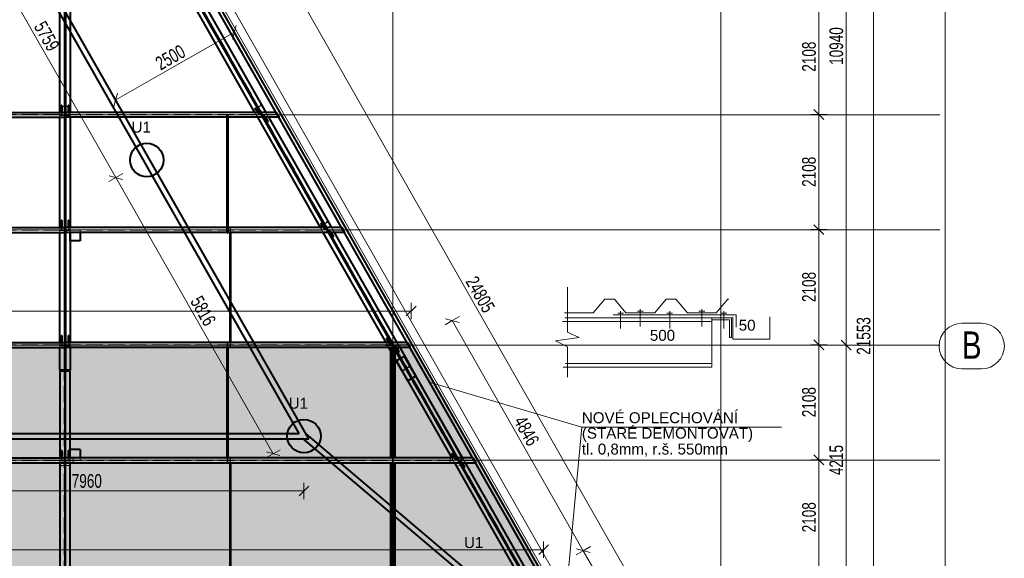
# Model space of a CAD drawing. Header units: metres. Extents: x 212 to 317, y 37 to 97.
# Tile 50 of 52: x 282 to 300, y 77 to 87. Entities that reach past the tile are written whole.
import ezdxf

# ---------------------------------------------------------------- set-up
doc = ezdxf.new("R2010")
doc.units = ezdxf.units.M
doc.linetypes.add('__RA_15', pattern=[1.7, 1, -0.3, 0.1, -0.3])
doc.linetypes.add('__RA_2', pattern=[0.4, 0.3, -0.1])
for name, color, linetype, lineweight in [('OSY', 204, '__RA_15', 13), ('POPIS', 7, 'Continuous', 13), ('Standard', 7, 'Continuous', 40), ('VYZTUZ', 11, 'Continuous', 50)]:
    doc.layers.add(name, color=color, linetype=linetype, lineweight=lineweight)
doc.styles.add('ARIAL', font='ARIAL.TTF')

msp = doc.modelspace()

# ---------------------------------------------------------------- hatches: boundary and pattern name
at = {"layer": 'Standard', "linetype": 'Continuous', "lineweight": 13}
msp.add_hatch(color=7, dxfattribs=at).paths.add_polyline_path([(225.682, 76.634), (291.2, 76.634), (288.775, 80.895), (228.108, 80.895)])

# ---------------------------------------------------------------- linework, layer by layer
at = {"layer": 'OSY', "color": 204, "linetype": 'Continuous', "lineweight": 13}
for p, q in [((282.441, 68.407), (282.441, 93.935)), ((288.441, 68.407), (288.441, 93.935)), ((294.441, 68.407), (294.441, 93.935)), ((217.354, 85.065), (298.452, 85.065)), ((217.354, 82.958), (298.452, 82.958)), ((299.216, 81.25), (298.857, 81.25)), ((217.354, 80.85), (298.452, 80.85)), ((299.216, 80.416), (298.857, 80.416)), ((217.354, 78.742), (298.452, 78.742))]:
    msp.add_line(p, q, dxfattribs=at)
for centre, start, end in [((298.857, 80.833), 90, 270), ((299.216, 80.833), 270, 90)]:
    msp.add_arc(centre, 0.417, start, end, dxfattribs=at)
at = {"layer": 'Standard', "color": 136, "linetype": '__RA_2', "lineweight": 18}
for p, q in [((282.425, 91.79), (282.425, 80.39)), ((282.457, 80.39), (282.457, 91.79)), ((294.836, 70.236), (282.575, 91.772)), ((282.537, 91.259), (288.7, 80.435)), ((288.697, 80.434), (282.537, 91.253)), ((288.691, 80.43), (282.537, 91.239)), ((288.608, 80.383), (282.537, 91.047)), ((288.672, 80.419), (282.566, 91.144)), ((282.566, 91.138), (288.669, 80.418)), ((285.899, 85.309), (286.087, 84.979)), ((285.907, 85.313), (285.911, 85.315)), ((286.095, 84.983), (285.907, 85.313)), ((285.907, 85.313), (285.907, 85.313)), ((286.026, 85.234), (286.013, 85.257)), ((286.019, 85.246), (286.027, 85.231)), ((276.447, 85.068), (282.435, 85.068)), ((282.345, 85.02), (282.345, 85.11)), ((282.373, 85.128), (282.381, 85.128)), ((282.373, 85.068), (282.373, 85.11)), ((282.375, 85.221), (282.375, 85.22)), ((282.435, 85.22), (282.375, 85.22)), ((282.375, 85.22), (282.375, 85.219)), ((282.381, 85.11), (282.381, 85.068)), ((282.507, 85.22), (282.447, 85.22)), ((286.33, 85.068), (282.447, 85.068)), ((282.501, 85.128), (282.509, 85.128)), ((282.501, 85.068), (282.501, 85.11)), ((282.507, 85.22), (282.507, 85.221)), ((282.507, 85.219), (282.507, 85.22)), ((282.509, 85.11), (282.509, 85.068)), ((282.537, 85.11), (282.537, 85.02)), ((285.903, 85.183), (285.911, 85.168)), ((285.913, 85.166), (285.909, 85.172)), ((285.963, 85.198), (285.911, 85.168)), ((285.911, 85.168), (285.913, 85.166)), ((285.913, 85.166), (285.959, 85.193)), ((285.968, 85.02), (285.917, 85.11)), ((285.926, 85.188), (285.965, 85.119)), ((285.963, 85.198), (285.953, 85.216)), ((285.959, 85.193), (285.954, 85.202)), ((285.959, 85.193), (285.961, 85.19)), ((285.964, 85.105), (285.962, 85.11)), ((285.963, 85.223), (285.973, 85.204)), ((285.967, 85.193), (285.963, 85.198)), ((285.971, 85.109), (285.964, 85.105)), ((285.964, 85.105), (285.98, 85.077)), ((285.972, 85.123), (285.965, 85.119)), ((285.965, 85.119), (285.972, 85.123)), ((285.965, 85.119), (285.965, 85.119)), ((285.989, 85.077), (285.965, 85.119)), ((285.97, 85.11), (285.971, 85.109)), ((285.97, 85.11), (285.989, 85.075)), ((285.987, 85.081), (285.971, 85.109)), ((286.026, 85.234), (285.973, 85.204)), ((285.973, 85.204), (285.977, 85.198)), ((285.974, 85.216), (285.98, 85.205)), ((285.979, 85.11), (285.996, 85.081)), ((285.996, 85.08), (285.979, 85.11)), ((285.98, 85.205), (286.027, 85.231)), ((285.983, 85.201), (285.98, 85.205)), ((285.98, 85.077), (285.987, 85.081)), ((285.986, 85.068), (285.98, 85.077)), ((285.992, 85.072), (285.986, 85.068)), ((285.986, 85.068), (285.993, 85.068)), ((285.987, 85.081), (285.992, 85.072)), ((285.996, 85.081), (285.989, 85.077)), ((285.989, 85.075), (285.996, 85.08)), ((285.989, 85.077), (285.993, 85.068)), ((286, 85.072), (285.992, 85.072)), ((285.993, 85.068), (286, 85.072)), ((286, 85.072), (285.996, 85.081)), ((286.009, 85.11), (286.06, 85.02)), ((286.06, 85.02), (286.009, 85.11)), ((286.019, 85.142), (286.012, 85.138)), ((286.012, 85.138), (286.012, 85.138)), ((286.012, 85.138), (286.025, 85.115)), ((286.019, 85.142), (286.019, 85.142)), ((286.034, 85.115), (286.019, 85.142)), ((286.023, 85.11), (286.074, 85.02)), ((286.027, 85.231), (286.026, 85.234)), ((286.09, 85.122), (286.076, 85.115)), ((286.09, 85.122), (286.09, 85.122)), ((286.094, 85.115), (286.09, 85.122)), ((286.092, 85.115), (286.094, 85.115)), ((286.094, 85.115), (286.094, 85.115)), ((286.115, 85.11), (286.166, 85.02)), ((286.115, 85.11), (286.166, 85.02)), ((286.115, 85.11), (286.166, 85.02)), ((286.33, 85.068), (286.306, 85.11)), ((286.357, 85.02), (286.306, 85.11)), ((286.306, 85.11), (286.306, 85.11)), ((286.315, 85.11), (286.306, 85.11)), ((286.315, 85.11), (286.339, 85.068)), ((286.316, 85.11), (286.315, 85.11)), ((286.367, 85.02), (286.316, 85.11)), ((286.339, 85.068), (286.33, 85.068)), ((276.447, 85.062), (282.435, 85.062)), ((282.355, 85.052), (282.355, 85.062)), ((282.355, 85.052), (282.435, 85.052)), ((286.334, 85.062), (282.447, 85.062)), ((282.447, 85.052), (282.525, 85.052)), ((282.525, 85.062), (282.525, 85.052)), ((285.422, 85.02), (285.41, 85.02)), ((286.073, 85.057), (286.08, 85.061)), ((286.08, 85.058), (286.073, 85.057)), ((286.078, 85.048), (286.073, 85.057)), ((286.085, 85.052), (286.078, 85.048)), ((286.078, 85.048), (286.094, 85.02)), ((286.08, 85.061), (286.087, 85.062)), ((286.087, 85.062), (286.08, 85.058)), ((286.08, 85.061), (286.085, 85.052)), ((286.08, 85.058), (286.085, 85.05)), ((286.092, 85.055), (286.085, 85.051)), ((286.085, 85.05), (286.092, 85.054)), ((286.101, 85.023), (286.085, 85.052)), ((286.085, 85.051), (286.102, 85.02)), ((286.11, 85.008), (286.085, 85.05)), ((286.092, 85.054), (286.087, 85.062)), ((286.092, 85.054), (286.112, 85.02)), ((286.112, 85.02), (286.092, 85.054)), ((286.097, 85.021), (286.093, 85.037)), ((286.095, 85.02), (286.101, 85.023)), ((286.099, 84.985), (286.095, 84.983)), ((286.095, 84.983), (286.095, 84.983)), ((286.101, 85.023), (286.097, 85.021)), ((286.101, 85.023), (286.103, 85.02)), ((286.101, 85.023), (286.101, 85.023)), ((286.117, 85.012), (286.11, 85.008)), ((286.11, 85.008), (286.11, 85.008)), ((286.11, 85.008), (286.111, 85.008)), ((286.13, 84.973), (286.11, 85.008)), ((286.11, 85.008), (286.11, 85.008)), ((286.111, 85.008), (286.117, 85.012)), ((286.136, 84.977), (286.117, 85.012)), ((286.117, 85.012), (286.117, 85.012)), ((286.117, 85.012), (286.117, 85.012)), ((286.134, 84.976), (286.13, 84.973)), ((286.13, 84.973), (286.149, 84.939)), ((286.136, 84.977), (286.134, 84.976)), ((286.334, 85.062), (286.342, 85.062)), ((286.358, 85.02), (286.334, 85.062)), ((286.342, 85.062), (286.366, 85.02)), ((286.357, 85.02), (286.358, 85.02)), ((286.366, 85.02), (286.358, 85.02)), ((286.366, 85.02), (286.367, 85.02)), ((287.124, 83.158), (287.264, 82.912)), ((287.132, 83.162), (287.135, 83.164)), ((287.271, 82.919), (287.132, 83.162)), ((287.132, 83.162), (287.132, 83.162)), ((287.181, 83.085), (287.189, 83.069)), ((287.241, 83.099), (287.189, 83.069)), ((287.196, 83.069), (287.243, 83.096)), ((287.241, 83.099), (287.231, 83.117)), ((287.236, 83.109), (287.243, 83.096)), ((287.243, 83.096), (287.241, 83.099)), ((276.447, 82.96), (282.435, 82.96)), ((276.447, 82.955), (282.435, 82.955)), ((282.345, 82.912), (282.345, 83.002)), ((282.355, 82.945), (282.355, 82.955)), ((282.355, 82.945), (282.435, 82.945)), ((282.373, 83.021), (282.381, 83.021)), ((282.373, 82.96), (282.373, 83.002)), ((282.381, 83.002), (282.381, 82.96)), ((282.427, 83.016), (282.427, 83.016)), ((282.435, 83.016), (282.427, 83.016)), ((282.427, 83.016), (282.427, 82.985)), ((282.455, 83.016), (282.447, 83.016)), ((287.53, 82.96), (282.447, 82.96)), ((287.534, 82.955), (282.447, 82.955)), ((282.447, 82.945), (282.525, 82.945)), ((282.455, 82.985), (282.455, 83.016)), ((282.455, 83.016), (282.455, 83.016)), ((282.501, 83.021), (282.509, 83.021)), ((282.501, 82.96), (282.501, 83.002)), ((282.509, 83.002), (282.509, 82.96)), ((282.525, 82.955), (282.525, 82.945)), ((282.537, 83.002), (282.537, 82.959)), ((282.537, 82.959), (282.537, 82.912)), ((282.717, 82.959), (282.537, 82.959)), ((282.537, 82.912), (282.537, 82.959)), ((282.717, 82.959), (282.717, 82.912)), ((285.422, 83.002), (285.41, 83.002)), ((285.422, 82.912), (285.41, 82.912)), ((285.46, 82.99), (285.462, 82.99)), ((285.46, 82.912), (285.46, 82.99)), ((285.462, 82.99), (285.466, 82.99)), ((285.462, 82.99), (285.462, 82.912)), ((285.466, 82.99), (285.47, 82.99)), ((285.466, 82.99), (285.466, 82.912)), ((285.47, 82.99), (285.472, 82.99)), ((285.47, 82.99), (285.47, 82.912)), ((285.472, 82.99), (285.472, 82.912)), ((287.168, 82.912), (287.117, 83.002)), ((287.12, 83.045), (287.126, 83.033)), ((287.128, 83.03), (287.125, 83.036)), ((287.126, 83.08), (287.165, 83.011)), ((287.178, 83.063), (287.126, 83.033)), ((287.126, 83.033), (287.128, 83.03)), ((287.128, 83.03), (287.175, 83.057)), ((287.164, 82.997), (287.162, 83.002)), ((287.171, 83.001), (287.164, 82.997)), ((287.164, 82.997), (287.18, 82.969)), ((287.172, 83.015), (287.165, 83.011)), ((287.165, 83.011), (287.166, 83.012)), ((287.165, 83.011), (287.165, 83.011)), ((287.189, 82.969), (287.165, 83.011)), ((287.166, 83.012), (287.172, 83.015)), ((287.17, 83.002), (287.171, 83.001)), ((287.17, 83.002), (287.189, 82.968)), ((287.178, 83.063), (287.171, 83.078)), ((287.175, 83.057), (287.171, 83.066)), ((287.187, 82.973), (287.171, 83.001)), ((287.175, 83.057), (287.178, 83.053)), ((287.183, 83.056), (287.178, 83.063)), ((287.179, 83.002), (287.196, 82.973)), ((287.196, 82.972), (287.179, 83.002)), ((287.18, 82.969), (287.187, 82.973)), ((287.186, 82.96), (287.18, 82.969)), ((287.192, 82.964), (287.186, 82.96)), ((287.186, 82.96), (287.193, 82.96)), ((287.187, 82.973), (287.192, 82.964)), ((287.189, 83.069), (287.194, 83.061)), ((287.196, 82.973), (287.189, 82.969)), ((287.189, 82.968), (287.196, 82.972)), ((287.189, 82.969), (287.193, 82.96)), ((287.191, 83.079), (287.196, 83.069)), ((287.2, 82.964), (287.192, 82.964)), ((287.193, 82.96), (287.2, 82.964)), ((287.199, 83.064), (287.196, 83.069)), ((287.2, 82.964), (287.196, 82.973)), ((287.209, 83.002), (287.26, 82.913)), ((287.26, 82.912), (287.209, 83.002)), ((287.223, 83.002), (287.274, 82.912)), ((287.271, 82.919), (287.26, 82.913)), ((287.274, 82.921), (287.271, 82.919)), ((287.273, 82.949), (287.28, 82.953)), ((287.28, 82.951), (287.273, 82.949)), ((287.278, 82.94), (287.273, 82.949)), ((287.285, 82.944), (287.278, 82.94)), ((287.278, 82.94), (287.294, 82.912)), ((287.28, 82.953), (287.287, 82.955)), ((287.287, 82.955), (287.28, 82.951)), ((287.28, 82.953), (287.285, 82.944)), ((287.28, 82.951), (287.285, 82.942)), ((287.292, 82.947), (287.285, 82.943)), ((287.285, 82.942), (287.292, 82.946)), ((287.301, 82.916), (287.285, 82.944)), ((287.285, 82.943), (287.302, 82.912)), ((287.31, 82.9), (287.285, 82.942)), ((287.292, 82.946), (287.287, 82.955)), ((287.312, 82.912), (287.292, 82.947)), ((287.292, 82.946), (287.312, 82.912)), ((287.297, 82.914), (287.293, 82.929)), ((287.295, 82.912), (287.301, 82.916)), ((287.301, 82.916), (287.297, 82.914)), ((287.301, 82.916), (287.303, 82.912)), ((287.301, 82.916), (287.301, 82.916)), ((287.31, 82.9), (287.317, 82.904)), ((287.317, 82.904), (287.31, 82.9)), ((287.315, 83.002), (287.366, 82.912)), ((287.315, 83.002), (287.366, 82.912)), ((287.315, 83.002), (287.366, 82.912)), ((287.336, 82.87), (287.317, 82.904)), ((287.317, 82.904), (287.317, 82.904)), ((287.317, 82.904), (287.317, 82.904)), ((287.53, 82.96), (287.506, 83.002)), ((287.557, 82.912), (287.506, 83.002)), ((287.506, 83.002), (287.506, 83.002)), ((287.515, 83.002), (287.506, 83.002)), ((287.515, 83.002), (287.539, 82.96)), ((287.516, 83.002), (287.515, 83.002)), ((287.567, 82.912), (287.516, 83.002)), ((287.539, 82.96), (287.53, 82.96)), ((287.534, 82.955), (287.542, 82.955)), ((287.558, 82.912), (287.534, 82.955)), ((287.542, 82.955), (287.566, 82.912)), ((287.557, 82.912), (287.558, 82.912)), ((287.566, 82.912), (287.558, 82.912)), ((287.566, 82.912), (287.567, 82.912)), ((282.537, 82.758), (282.717, 82.758)), ((287.31, 82.9), (287.31, 82.9)), ((287.33, 82.865), (287.31, 82.9)), ((287.31, 82.9), (287.31, 82.9)), ((287.336, 82.87), (287.33, 82.866)), ((287.33, 82.865), (287.349, 82.831)), ((288.307, 81.098), (288.311, 81.1)), ((282.455, 81.024), (282.447, 81.024)), ((282.455, 81.024), (282.455, 81.028)), ((282.455, 81.02), (282.455, 81.024)), ((288.299, 81.093), (288.577, 80.607)), ((288.584, 80.611), (288.307, 81.098)), ((288.307, 81.098), (288.307, 81.098)), ((288.326, 80.973), (288.365, 80.904)), ((288.365, 81.003), (288.354, 81.024)), ((288.372, 81.007), (288.361, 81.028)), ((288.372, 81.007), (288.365, 81.003)), ((288.365, 81.003), (288.375, 80.988)), ((288.382, 80.991), (288.372, 81.007)), ((276.447, 80.853), (282.435, 80.853)), ((276.447, 80.847), (282.435, 80.847)), ((282.345, 80.805), (282.345, 80.895)), ((282.435, 80.857), (282.345, 80.857)), ((282.345, 80.845), (282.435, 80.845)), ((282.355, 80.837), (282.355, 80.847)), ((282.355, 80.837), (282.435, 80.837)), ((282.373, 80.913), (282.381, 80.913)), ((282.373, 80.853), (282.373, 80.895)), ((282.381, 80.895), (282.381, 80.853)), ((282.425, 80.864), (282.435, 80.864)), ((282.435, 80.851), (282.425, 80.851)), ((282.447, 80.864), (282.457, 80.864)), ((282.537, 80.857), (282.447, 80.857)), ((288.73, 80.853), (282.447, 80.853)), ((282.457, 80.851), (282.447, 80.851)), ((288.734, 80.847), (282.447, 80.847)), ((282.447, 80.845), (282.537, 80.845)), ((282.447, 80.837), (282.525, 80.837)), ((282.501, 80.913), (282.509, 80.913)), ((282.501, 80.853), (282.501, 80.895)), ((282.509, 80.895), (282.509, 80.853)), ((282.525, 80.847), (282.525, 80.837)), ((282.537, 80.895), (282.537, 80.805)), ((285.41, 80.883), (285.412, 80.883)), ((285.41, 80.805), (285.41, 80.883)), ((285.412, 80.883), (285.416, 80.883)), ((285.412, 80.883), (285.412, 80.805)), ((285.416, 80.883), (285.42, 80.883)), ((285.416, 80.883), (285.416, 80.805)), ((285.42, 80.883), (285.422, 80.883)), ((285.42, 80.883), (285.42, 80.805)), ((285.422, 80.883), (285.422, 80.805)), ((285.46, 80.823), (285.46, 80.895)), ((285.462, 80.823), (285.46, 80.823)), ((285.462, 80.895), (285.462, 80.823)), ((285.466, 80.823), (285.462, 80.823)), ((285.466, 80.895), (285.466, 80.823)), ((285.47, 80.823), (285.466, 80.823)), ((285.47, 80.895), (285.47, 80.823)), ((285.472, 80.823), (285.47, 80.823)), ((285.472, 80.895), (285.472, 80.823)), ((288.301, 80.857), (288.301, 80.864)), ((288.301, 80.845), (288.301, 80.857)), ((288.301, 80.857), (288.431, 80.857)), ((288.431, 80.845), (288.301, 80.845)), ((288.368, 80.805), (288.317, 80.895)), ((288.346, 80.845), (288.339, 80.857)), ((288.339, 80.857), (288.339, 80.857)), ((288.339, 80.857), (288.419, 80.857)), ((288.346, 80.845), (288.346, 80.845)), ((288.419, 80.845), (288.346, 80.845)), ((288.364, 80.89), (288.362, 80.895)), ((288.371, 80.894), (288.364, 80.89)), ((288.364, 80.89), (288.38, 80.861)), ((288.372, 80.907), (288.365, 80.904)), ((288.365, 80.903), (288.372, 80.907)), ((288.365, 80.904), (288.365, 80.903)), ((288.389, 80.861), (288.365, 80.903)), ((288.37, 80.895), (288.371, 80.894)), ((288.37, 80.895), (288.39, 80.86)), ((288.387, 80.865), (288.371, 80.894)), ((288.379, 80.895), (288.396, 80.865)), ((288.396, 80.864), (288.379, 80.895)), ((288.38, 80.861), (288.387, 80.865)), ((288.386, 80.853), (288.38, 80.861)), ((288.393, 80.857), (288.386, 80.853)), ((288.386, 80.853), (288.393, 80.853)), ((288.387, 80.865), (288.393, 80.857)), ((288.396, 80.865), (288.389, 80.861)), ((288.389, 80.86), (288.396, 80.864)), ((288.389, 80.861), (288.393, 80.853)), ((288.393, 80.853), (288.4, 80.857)), ((288.4, 80.857), (288.393, 80.857)), ((288.4, 80.857), (288.396, 80.865)), ((288.437, 80.683), (288.397, 80.753)), ((288.409, 80.895), (288.46, 80.805)), ((288.463, 80.799), (288.409, 80.895)), ((288.419, 80.863), (288.431, 80.863)), ((288.419, 80.857), (288.419, 80.863)), ((288.424, 80.848), (288.419, 80.845)), ((288.423, 80.895), (288.474, 80.805)), ((288.426, 80.845), (288.424, 80.848)), ((288.431, 80.851), (288.426, 80.851)), ((288.426, 80.851), (288.426, 80.845)), ((288.431, 80.864), (288.431, 80.857)), ((288.431, 80.863), (288.431, 80.857)), ((288.431, 80.857), (288.431, 80.845)), ((288.433, 78.799), (288.433, 80.799)), ((288.445, 80.847), (288.437, 80.847)), ((288.437, 80.847), (288.437, 80.805)), ((288.445, 80.805), (288.445, 80.847)), ((288.449, 80.799), (288.449, 78.799)), ((288.452, 80.857), (288.452, 80.864)), ((288.452, 80.863), (288.456, 80.863)), ((288.452, 80.845), (288.452, 80.857)), ((288.452, 80.857), (288.582, 80.857)), ((288.463, 80.851), (288.452, 80.851)), ((288.452, 80.851), (288.452, 80.845)), ((288.582, 80.845), (288.452, 80.845)), ((288.456, 80.863), (288.456, 80.857)), ((288.456, 80.857), (288.463, 80.845)), ((288.463, 80.845), (288.463, 80.851)), ((288.485, 80.76), (288.463, 80.799)), ((288.464, 80.799), (288.485, 80.761)), ((288.473, 80.841), (288.48, 80.845)), ((288.48, 80.843), (288.473, 80.841)), ((288.478, 80.832), (288.473, 80.841)), ((288.474, 80.805), (288.485, 80.785)), ((288.485, 80.836), (288.478, 80.832)), ((288.478, 80.832), (288.494, 80.805)), ((288.48, 80.845), (288.487, 80.847)), ((288.487, 80.847), (288.48, 80.843)), ((288.48, 80.845), (288.485, 80.836)), ((288.48, 80.843), (288.485, 80.834)), ((288.492, 80.839), (288.485, 80.835)), ((288.485, 80.834), (288.492, 80.838)), ((288.501, 80.808), (288.485, 80.836)), ((288.485, 80.835), (288.502, 80.805)), ((288.51, 80.792), (288.485, 80.834)), ((288.492, 80.838), (288.487, 80.847)), ((288.512, 80.805), (288.492, 80.839)), ((288.492, 80.838), (288.512, 80.805)), ((288.497, 80.806), (288.493, 80.822)), ((288.495, 80.805), (288.501, 80.808)), ((288.501, 80.808), (288.497, 80.806)), ((288.501, 80.808), (288.503, 80.805)), ((288.501, 80.808), (288.501, 80.808)), ((288.517, 80.796), (288.51, 80.792)), ((288.51, 80.792), (288.511, 80.793)), ((288.51, 80.792), (288.51, 80.792)), ((288.53, 80.757), (288.51, 80.792)), ((288.51, 80.792), (288.51, 80.792)), ((288.511, 80.793), (288.517, 80.796)), ((288.515, 80.895), (288.566, 80.805)), ((288.515, 80.895), (288.566, 80.805)), ((288.515, 80.895), (288.566, 80.805)), ((288.536, 80.762), (288.517, 80.796)), ((288.517, 80.796), (288.517, 80.796)), ((288.517, 80.796), (288.517, 80.796)), ((288.534, 80.76), (288.53, 80.758)), ((288.53, 80.757), (288.549, 80.723)), ((288.536, 80.762), (288.534, 80.76)), ((288.582, 80.864), (288.582, 80.857)), ((288.582, 80.857), (288.582, 80.845)), ((288.73, 80.853), (288.706, 80.895)), ((288.757, 80.805), (288.706, 80.895)), ((288.706, 80.895), (288.706, 80.895)), ((288.715, 80.895), (288.706, 80.895)), ((288.715, 80.895), (288.739, 80.853)), ((288.716, 80.895), (288.715, 80.895)), ((288.767, 80.805), (288.716, 80.895)), ((288.739, 80.853), (288.73, 80.853)), ((288.734, 80.847), (288.742, 80.847)), ((288.758, 80.805), (288.734, 80.847)), ((288.742, 80.847), (288.766, 80.805)), ((288.757, 80.805), (288.758, 80.805)), ((288.766, 80.805), (288.758, 80.805)), ((288.766, 80.805), (288.767, 80.805)), ((282.427, 80.702), (282.427, 80.699)), ((282.427, 80.699), (282.435, 80.699)), ((282.427, 80.699), (282.427, 80.697)), ((288.485, 80.599), (288.445, 80.669)), ((288.507, 80.715), (288.512, 80.705)), ((288.509, 80.56), (288.714, 80.199)), ((288.512, 80.705), (288.519, 80.709)), ((288.512, 80.705), (288.517, 80.696)), ((288.519, 80.709), (288.514, 80.719)), ((288.519, 80.709), (288.514, 80.719)), ((288.723, 80.204), (288.517, 80.564)), ((288.517, 80.564), (288.722, 80.204)), ((288.519, 80.709), (288.524, 80.7)), ((288.524, 80.7), (288.519, 80.709)), ((288.569, 80.594), (288.669, 80.418)), ((288.776, 80.234), (288.571, 80.595)), ((288.779, 80.236), (288.573, 80.596)), ((288.577, 80.607), (288.68, 80.424)), ((288.678, 80.423), (288.577, 80.599)), ((288.783, 80.238), (288.578, 80.599)), ((288.578, 80.599), (288.678, 80.423)), ((288.786, 80.24), (288.58, 80.6)), ((288.588, 80.613), (288.584, 80.611)), ((288.584, 80.611), (288.584, 80.611)), ((288.588, 80.605), (288.793, 80.244)), ((288.688, 80.429), (288.588, 80.605)), ((288.588, 80.605), (288.688, 80.429)), ((288.591, 80.606), (288.796, 80.246)), ((288.595, 80.609), (288.801, 80.248)), ((288.697, 80.434), (288.597, 80.61)), ((288.597, 80.61), (288.697, 80.434)), ((288.598, 80.61), (288.803, 80.25)), ((288.649, 80.64), (288.855, 80.279)), ((288.854, 80.279), (288.649, 80.639)), ((282.425, 70.202), (282.425, 80.381)), ((282.457, 80.381), (282.457, 70.202)), ((288.678, 80.423), (288.609, 80.383)), ((288.614, 80.375), (288.683, 80.414)), ((288.674, 80.409), (288.775, 80.233)), ((288.774, 80.233), (288.674, 80.409)), ((294.486, 70.202), (288.674, 80.409)), ((288.677, 80.411), (294.486, 70.208)), ((288.68, 80.424), (288.678, 80.423)), ((288.779, 80.236), (288.678, 80.412)), ((288.683, 80.414), (288.685, 80.416)), ((288.683, 80.414), (288.783, 80.238)), ((288.786, 80.24), (288.685, 80.416)), ((288.685, 80.416), (288.786, 80.24)), ((288.756, 80.468), (288.688, 80.429)), ((288.693, 80.42), (288.761, 80.459)), ((288.793, 80.244), (288.693, 80.42)), ((288.796, 80.246), (288.696, 80.422)), ((288.696, 80.422), (294.511, 70.208)), ((288.802, 80.249), (288.702, 80.425)), ((288.702, 80.425), (294.523, 70.202)), ((288.703, 80.426), (288.803, 80.25)), ((294.523, 70.208), (288.705, 80.426)), ((288.613, 80.375), (294.405, 70.202)), ((282.345, 78.787), (282.345, 78.697)), ((282.373, 78.805), (282.381, 78.805)), ((282.373, 78.745), (282.373, 78.787)), ((282.381, 78.787), (282.381, 78.745)), ((282.427, 78.801), (282.427, 78.801)), ((282.435, 78.801), (282.427, 78.801)), ((282.427, 78.801), (282.427, 78.77)), ((282.455, 78.801), (282.447, 78.801)), ((282.455, 78.77), (282.455, 78.801)), ((282.455, 78.801), (282.455, 78.801)), ((282.501, 78.805), (282.509, 78.805)), ((282.501, 78.745), (282.501, 78.791)), ((282.509, 78.791), (282.509, 78.745)), ((282.537, 78.741), (282.537, 78.791)), ((282.537, 78.741), (282.537, 78.791)), ((282.591, 78.791), (282.591, 78.746)), ((282.717, 78.791), (282.717, 78.741)), ((285.41, 78.715), (285.41, 78.791)), ((285.412, 78.791), (285.412, 78.715)), ((285.416, 78.791), (285.416, 78.715)), ((285.42, 78.791), (285.42, 78.715)), ((285.422, 78.791), (285.422, 78.715)), ((285.46, 78.775), (285.462, 78.775)), ((285.46, 78.693), (285.46, 78.775)), ((285.462, 78.775), (285.466, 78.775)), ((285.462, 78.775), (285.462, 78.693)), ((285.466, 78.775), (285.47, 78.775)), ((285.466, 78.775), (285.466, 78.693)), ((285.47, 78.775), (285.472, 78.775)), ((285.47, 78.775), (285.47, 78.693)), ((285.472, 78.775), (285.472, 78.693)), ((288.437, 78.791), (288.437, 78.746)), ((288.445, 78.746), (288.445, 78.791)), ((289.491, 78.791), (289.491, 78.746)), ((289.515, 78.791), (289.57, 78.693)), ((289.526, 78.865), (289.565, 78.796)), ((289.564, 78.782), (289.56, 78.791)), ((289.571, 78.786), (289.564, 78.782)), ((289.564, 78.782), (289.58, 78.753)), ((289.572, 78.8), (289.565, 78.796)), ((289.565, 78.796), (289.566, 78.797)), ((289.565, 78.796), (289.565, 78.796)), ((289.589, 78.754), (289.565, 78.796)), ((289.566, 78.797), (289.572, 78.8)), ((289.569, 78.791), (289.571, 78.786)), ((289.585, 78.761), (289.571, 78.786)), ((289.577, 78.791), (289.596, 78.758)), ((289.58, 78.753), (289.587, 78.757)), ((289.585, 78.761), (289.587, 78.757)), ((289.587, 78.757), (289.587, 78.758)), ((289.587, 78.757), (289.593, 78.749)), ((289.587, 78.757), (289.587, 78.757)), ((289.596, 78.758), (289.589, 78.754)), ((289.596, 78.81), (289.745, 78.549)), ((289.596, 78.81), (289.596, 78.81)), ((289.6, 78.749), (289.596, 78.758)), ((289.747, 78.55), (289.599, 78.811)), ((289.747, 78.55), (289.599, 78.811)), ((289.611, 78.791), (289.604, 78.787)), ((289.604, 78.787), (289.623, 78.755)), ((289.604, 78.787), (289.604, 78.787)), ((289.606, 78.791), (289.662, 78.693)), ((289.607, 78.815), (289.61, 78.817)), ((289.755, 78.555), (289.607, 78.815)), ((289.607, 78.815), (289.607, 78.815)), ((289.607, 78.791), (289.663, 78.693)), ((289.611, 78.791), (289.611, 78.791)), ((289.632, 78.755), (289.611, 78.791)), ((289.632, 78.755), (289.611, 78.791)), ((289.611, 78.791), (289.611, 78.791)), ((289.676, 78.693), (289.62, 78.791)), ((289.629, 78.801), (289.622, 78.797)), ((289.622, 78.797), (289.622, 78.797)), ((289.622, 78.797), (289.646, 78.755)), ((289.629, 78.801), (289.629, 78.801)), ((289.655, 78.755), (289.629, 78.801)), ((289.713, 78.778), (289.672, 78.755)), ((289.688, 78.755), (289.717, 78.771)), ((289.768, 78.693), (289.712, 78.791)), ((289.768, 78.693), (289.713, 78.791)), ((289.713, 78.778), (289.713, 78.778)), ((289.717, 78.771), (289.713, 78.778)), ((289.717, 78.771), (289.717, 78.771)), ((289.93, 78.746), (289.904, 78.791)), ((289.96, 78.693), (289.904, 78.791)), ((289.904, 78.791), (289.904, 78.791)), ((276.447, 78.745), (282.435, 78.745)), ((276.447, 78.739), (282.435, 78.739)), ((282.355, 78.729), (282.355, 78.739)), ((282.355, 78.729), (282.435, 78.729)), ((282.375, 78.649), (282.375, 78.645)), ((282.429, 78.649), (282.375, 78.649)), ((282.375, 78.645), (282.435, 78.645)), ((282.375, 78.645), (282.375, 78.636)), ((282.429, 78.653), (282.429, 78.649)), ((282.429, 78.645), (282.429, 78.649)), ((282.447, 78.746), (289.93, 78.746)), ((282.525, 78.739), (282.447, 78.739)), ((282.447, 78.738), (289.934, 78.738)), ((282.447, 78.729), (282.525, 78.729)), ((282.447, 78.645), (282.507, 78.645)), ((282.453, 78.649), (282.453, 78.653)), ((282.507, 78.649), (282.453, 78.649)), ((282.453, 78.649), (282.453, 78.645)), ((282.501, 78.745), (282.509, 78.745)), ((282.507, 78.645), (282.507, 78.649)), ((282.507, 78.636), (282.507, 78.645)), ((282.525, 78.739), (282.525, 78.729)), ((282.537, 78.693), (282.537, 78.741)), ((282.717, 78.741), (282.537, 78.741)), ((282.591, 78.746), (282.591, 78.738)), ((282.591, 78.738), (282.591, 78.693)), ((285.412, 78.715), (285.41, 78.715)), ((285.416, 78.715), (285.412, 78.715)), ((285.42, 78.715), (285.416, 78.715)), ((285.422, 78.715), (285.42, 78.715)), ((288.433, 76.696), (288.433, 78.681)), ((288.437, 78.746), (288.445, 78.746)), ((288.445, 78.738), (288.437, 78.738)), ((288.437, 78.738), (288.437, 78.693)), ((288.445, 78.693), (288.445, 78.738)), ((288.449, 78.681), (288.449, 76.696)), ((289.491, 78.746), (289.491, 78.738)), ((289.491, 78.738), (289.491, 78.693)), ((289.586, 78.745), (289.58, 78.753)), ((289.593, 78.749), (289.586, 78.745)), ((289.586, 78.745), (289.593, 78.745)), ((289.589, 78.754), (289.593, 78.745)), ((289.593, 78.745), (289.6, 78.749)), ((289.6, 78.749), (289.593, 78.749)), ((289.645, 78.643), (289.683, 78.664)), ((289.673, 78.734), (289.68, 78.738)), ((289.68, 78.735), (289.673, 78.734)), ((289.678, 78.725), (289.673, 78.734)), ((289.685, 78.729), (289.678, 78.725)), ((289.678, 78.725), (289.685, 78.729)), ((289.678, 78.725), (289.694, 78.696)), ((289.678, 78.725), (289.678, 78.725)), ((289.68, 78.738), (289.687, 78.739)), ((289.687, 78.739), (289.68, 78.735)), ((289.68, 78.738), (289.685, 78.729)), ((289.68, 78.735), (289.685, 78.727)), ((289.683, 78.664), (289.683, 78.666)), ((289.685, 78.662), (289.683, 78.664)), ((289.685, 78.727), (289.692, 78.731)), ((289.701, 78.7), (289.685, 78.729)), ((289.685, 78.729), (289.701, 78.7)), ((289.71, 78.684), (289.685, 78.727)), ((289.692, 78.731), (289.687, 78.739)), ((289.692, 78.731), (289.714, 78.693)), ((289.693, 78.672), (289.694, 78.67)), ((289.694, 78.67), (289.746, 78.7)), ((289.694, 78.696), (289.701, 78.7)), ((289.701, 78.7), (289.694, 78.696)), ((289.696, 78.693), (289.694, 78.696)), ((289.694, 78.696), (289.694, 78.696)), ((289.694, 78.67), (289.695, 78.668)), ((289.701, 78.7), (289.706, 78.693)), ((289.717, 78.688), (289.71, 78.684)), ((289.71, 78.685), (289.71, 78.685)), ((289.71, 78.685), (289.711, 78.685)), ((289.73, 78.65), (289.71, 78.685)), ((289.71, 78.684), (289.71, 78.685)), ((289.711, 78.685), (289.717, 78.689)), ((289.736, 78.654), (289.717, 78.689)), ((289.717, 78.689), (289.717, 78.689)), ((289.717, 78.689), (289.717, 78.689)), ((289.734, 78.653), (289.73, 78.65)), ((289.73, 78.65), (289.749, 78.616)), ((289.736, 78.654), (289.734, 78.653)), ((289.738, 78.746), (289.743, 78.738)), ((289.744, 78.703), (289.739, 78.7)), ((289.746, 78.7), (289.744, 78.703)), ((289.744, 78.703), (289.744, 78.703)), ((289.749, 78.695), (289.746, 78.7)), ((289.939, 78.746), (289.93, 78.746)), ((289.934, 78.738), (289.944, 78.738)), ((289.96, 78.693), (289.934, 78.738)), ((289.939, 78.746), (289.944, 78.738)), ((289.959, 78.693), (289.96, 78.693)), ((289.745, 78.549), (289.745, 78.549)), ((289.759, 78.557), (289.755, 78.555)), ((289.755, 78.555), (289.755, 78.555))]:
    msp.add_line(p, q, dxfattribs=at)
at = {"layer": 'Standard', "color": 1, "linetype": 'Continuous', "lineweight": 40}
for p, q in [((294.774, 70.236), (282.528, 91.745)), ((294.843, 70.236), (282.58, 91.775)), ((286.9, 79.134), (281.117, 89.293)), ((286.728, 79.234), (281.059, 89.193)), ((282.345, 85.11), (282.345, 87.128)), ((282.435, 85.11), (282.435, 87.128)), ((282.447, 87.128), (282.447, 85.11)), ((282.537, 87.128), (282.537, 85.11)), ((285.917, 85.11), (284.768, 87.128)), ((286.009, 85.11), (284.86, 87.128)), ((284.873, 87.112), (285.899, 85.309)), ((284.874, 87.128), (286.023, 85.11)), ((284.966, 87.128), (286.115, 85.11)), ((284.966, 87.128), (286.115, 85.11)), ((282.447, 85.356), (282.435, 85.356)), ((285.907, 85.313), (285.897, 85.307)), ((285.897, 85.307), (286.009, 85.11)), ((276.447, 85.11), (282.435, 85.11)), ((282.373, 85.11), (282.373, 85.241)), ((282.381, 85.241), (282.373, 85.241)), ((282.381, 85.241), (282.381, 85.11)), ((282.435, 85.11), (282.435, 85.02)), ((286.306, 85.11), (282.447, 85.11)), ((282.447, 85.11), (282.447, 85.02)), ((282.509, 85.241), (282.501, 85.241)), ((282.501, 85.11), (282.501, 85.241)), ((282.509, 85.241), (282.509, 85.11)), ((285.41, 85.067), (285.412, 85.067)), ((285.41, 82.9), (285.41, 85.067)), ((285.412, 85.067), (285.416, 85.067)), ((285.412, 85.067), (285.412, 82.9)), ((285.416, 85.067), (285.42, 85.067)), ((285.416, 85.067), (285.416, 82.9)), ((285.42, 85.067), (285.422, 85.067)), ((285.42, 85.067), (285.42, 82.9)), ((285.422, 85.067), (285.422, 82.9)), ((285.926, 85.188), (285.933, 85.192)), ((285.928, 85.183), (285.926, 85.188)), ((285.935, 85.187), (285.928, 85.183)), ((285.962, 85.11), (285.928, 85.183)), ((285.933, 85.192), (285.934, 85.19)), ((285.933, 85.192), (285.935, 85.187)), ((285.972, 85.123), (285.933, 85.192)), ((285.935, 85.187), (285.97, 85.11)), ((285.972, 85.123), (285.972, 85.123)), ((285.972, 85.123), (285.979, 85.11)), ((285.972, 85.123), (285.972, 85.123)), ((286.306, 85.11), (286.357, 85.02)), ((276.447, 85.02), (282.435, 85.02)), ((282.345, 83.002), (282.345, 85.02)), ((282.447, 85.062), (282.435, 85.062)), ((282.435, 85.052), (282.447, 85.052)), ((282.435, 83.002), (282.435, 85.02)), ((282.447, 84.966), (282.435, 84.966)), ((282.447, 85.02), (282.447, 83.002)), ((285.41, 85.02), (282.447, 85.02)), ((282.537, 85.02), (282.537, 83.002)), ((286.357, 85.02), (285.422, 85.02)), ((287.117, 83.002), (285.968, 85.02)), ((286.06, 85.02), (286.085, 84.977)), ((287.209, 83.002), (286.06, 85.02)), ((286.074, 85.02), (287.223, 83.002)), ((286.095, 84.983), (286.085, 84.977)), ((286.087, 84.979), (287.124, 83.158)), ((286.094, 85.019), (286.095, 85.02)), ((286.094, 85.02), (286.094, 85.019)), ((286.146, 84.944), (286.094, 85.019)), ((286.103, 85.02), (286.153, 84.947)), ((286.112, 85.02), (286.117, 85.012)), ((286.117, 85.012), (286.137, 84.977)), ((286.117, 85.012), (286.117, 85.012)), ((286.156, 84.943), (286.136, 84.977)), ((286.146, 84.944), (286.153, 84.947)), ((286.149, 84.939), (286.146, 84.944)), ((286.156, 84.943), (286.149, 84.939)), ((286.153, 84.947), (286.156, 84.943)), ((286.166, 85.02), (287.315, 83.002)), ((286.166, 85.02), (287.315, 83.002)), ((282.373, 83.002), (282.373, 83.134)), ((282.381, 83.134), (282.373, 83.134)), ((282.381, 83.134), (282.381, 83.002)), ((282.447, 83.198), (282.435, 83.198)), ((282.509, 83.134), (282.501, 83.134)), ((282.501, 83.002), (282.501, 83.134)), ((282.509, 83.134), (282.509, 83.002)), ((287.132, 83.162), (287.122, 83.156)), ((287.122, 83.156), (287.209, 83.002)), ((287.126, 83.08), (287.133, 83.084)), ((287.133, 83.084), (287.134, 83.082)), ((287.133, 83.084), (287.135, 83.079)), ((287.172, 83.015), (287.133, 83.084)), ((276.447, 83.002), (282.435, 83.002)), ((276.447, 82.912), (282.435, 82.912)), ((282.345, 80.895), (282.345, 82.912)), ((282.435, 83.002), (282.435, 82.912)), ((282.447, 82.955), (282.435, 82.955)), ((282.435, 82.945), (282.447, 82.945)), ((282.435, 80.895), (282.435, 82.912)), ((282.447, 82.908), (282.435, 82.908)), ((285.41, 83.002), (282.447, 83.002)), ((282.447, 83.002), (282.447, 82.912)), ((282.447, 82.912), (282.447, 80.895)), ((285.41, 82.912), (282.447, 82.912)), ((282.537, 82.912), (282.537, 82.758)), ((282.537, 82.758), (282.537, 82.912)), ((282.717, 82.912), (282.717, 82.758)), ((287.506, 83.002), (285.422, 83.002)), ((287.557, 82.912), (285.422, 82.912)), ((285.46, 80.895), (285.46, 82.912)), ((285.462, 82.912), (285.462, 80.895)), ((285.466, 82.912), (285.466, 80.895)), ((285.47, 82.912), (285.47, 80.895)), ((285.472, 82.912), (285.472, 80.895)), ((287.128, 83.075), (287.126, 83.08)), ((287.135, 83.079), (287.128, 83.075)), ((287.162, 83.002), (287.128, 83.075)), ((287.135, 83.079), (287.17, 83.002)), ((288.317, 80.895), (287.168, 82.912)), ((287.172, 83.015), (287.172, 83.015)), ((287.172, 83.015), (287.179, 83.002)), ((287.172, 83.015), (287.172, 83.015)), ((288.409, 80.895), (287.26, 82.912)), ((287.264, 82.912), (288.299, 81.093)), ((287.274, 82.912), (288.423, 80.895)), ((287.294, 82.912), (287.295, 82.912)), ((287.346, 82.836), (287.294, 82.912)), ((287.294, 82.912), (287.294, 82.912)), ((287.303, 82.912), (287.353, 82.84)), ((287.312, 82.912), (287.317, 82.904)), ((287.317, 82.904), (287.337, 82.869)), ((287.317, 82.904), (287.317, 82.904)), ((287.366, 82.912), (288.515, 80.895)), ((287.366, 82.912), (288.515, 80.895)), ((287.506, 83.002), (287.557, 82.912)), ((282.537, 82.758), (282.537, 80.895)), ((282.717, 82.758), (282.537, 82.758)), ((285.412, 82.9), (285.41, 82.9)), ((285.416, 82.9), (285.412, 82.9)), ((285.42, 82.9), (285.416, 82.9)), ((285.422, 82.9), (285.42, 82.9)), ((287.356, 82.835), (287.336, 82.87)), ((287.346, 82.836), (287.353, 82.84)), ((287.349, 82.831), (287.346, 82.836)), ((287.356, 82.835), (287.349, 82.831)), ((287.353, 82.84), (287.356, 82.835)), ((282.447, 81.131), (282.435, 81.131)), ((282.373, 80.895), (282.373, 81.026)), ((282.381, 81.026), (282.373, 81.026)), ((282.381, 81.026), (282.381, 80.895)), ((282.509, 81.026), (282.501, 81.026)), ((282.501, 80.895), (282.501, 81.026)), ((282.509, 81.026), (282.509, 80.895)), ((288.307, 81.098), (288.297, 81.092)), ((288.297, 81.092), (288.409, 80.895)), ((288.326, 80.973), (288.333, 80.976)), ((288.328, 80.968), (288.326, 80.973)), ((288.335, 80.972), (288.328, 80.968)), ((288.362, 80.895), (288.328, 80.968)), ((288.333, 80.976), (288.334, 80.974)), ((288.333, 80.976), (288.335, 80.972)), ((288.372, 80.908), (288.333, 80.976)), ((288.335, 80.972), (288.37, 80.895)), ((276.447, 80.895), (282.435, 80.895)), ((276.447, 80.805), (282.435, 80.805)), ((282.345, 80.39), (282.345, 80.805)), ((282.435, 80.895), (282.435, 80.805)), ((282.447, 80.847), (282.435, 80.847)), ((282.435, 80.837), (282.447, 80.837)), ((282.435, 80.39), (282.435, 80.805)), ((288.706, 80.895), (282.447, 80.895)), ((282.447, 80.895), (282.447, 80.805)), ((282.447, 80.805), (282.447, 80.39)), ((288.757, 80.805), (282.447, 80.805)), ((282.537, 80.805), (282.537, 80.39)), ((285.41, 78.791), (285.41, 80.805)), ((285.412, 80.805), (285.412, 78.791)), ((285.416, 80.805), (285.416, 78.791)), ((285.42, 80.805), (285.42, 78.791)), ((285.422, 80.805), (285.422, 78.791)), ((288.397, 80.753), (288.368, 80.805)), ((288.372, 80.907), (288.372, 80.908)), ((288.372, 80.908), (288.372, 80.907)), ((288.372, 80.907), (288.379, 80.895)), ((288.397, 80.799), (288.397, 78.799)), ((288.397, 80.799), (288.437, 80.799)), ((288.437, 80.737), (288.437, 80.805)), ((288.445, 80.805), (288.445, 80.737)), ((288.445, 80.799), (288.485, 80.799)), ((288.46, 80.805), (288.464, 80.799)), ((288.485, 78.799), (288.485, 80.799)), ((288.485, 80.785), (288.588, 80.605)), ((288.485, 80.761), (288.574, 80.605)), ((288.577, 80.599), (288.485, 80.76)), ((288.494, 80.804), (288.495, 80.805)), ((288.494, 80.805), (288.494, 80.804)), ((288.546, 80.728), (288.494, 80.804)), ((288.503, 80.805), (288.553, 80.732)), ((288.512, 80.805), (288.517, 80.796)), ((288.517, 80.796), (288.537, 80.761)), ((288.517, 80.796), (288.517, 80.796)), ((288.556, 80.727), (288.536, 80.762)), ((288.566, 80.805), (288.758, 80.468)), ((288.566, 80.805), (288.757, 80.468)), ((288.706, 80.895), (288.757, 80.805)), ((282.447, 80.571), (282.435, 80.571)), ((288.437, 78.859), (288.437, 80.737)), ((288.445, 80.737), (288.437, 80.737)), ((288.445, 80.669), (288.437, 80.683)), ((288.445, 80.737), (288.445, 78.859)), ((288.608, 80.383), (288.485, 80.599)), ((288.656, 80.643), (288.508, 80.559)), ((288.714, 80.199), (288.508, 80.559)), ((288.546, 80.728), (288.553, 80.732)), ((288.549, 80.723), (288.546, 80.728)), ((288.556, 80.727), (288.549, 80.723)), ((288.553, 80.732), (288.556, 80.727)), ((288.584, 80.611), (288.574, 80.605)), ((288.862, 80.283), (288.656, 80.644)), ((288.656, 80.644), (288.656, 80.643)), ((288.656, 80.643), (288.861, 80.283)), ((282.435, 80.39), (282.345, 80.39)), ((282.345, 80.381), (282.435, 80.381)), ((282.345, 80.381), (282.345, 78.787)), ((282.435, 80.381), (282.435, 78.787)), ((282.537, 80.39), (282.447, 80.39)), ((282.447, 80.381), (282.537, 80.381)), ((282.447, 78.791), (282.447, 80.381)), ((282.537, 78.942), (282.537, 80.381)), ((288.609, 80.383), (288.608, 80.383)), ((288.757, 80.468), (288.756, 80.468)), ((288.758, 80.468), (288.757, 80.468)), ((288.761, 80.459), (288.762, 80.459)), ((288.762, 80.459), (288.763, 80.46)), ((289.712, 78.791), (288.762, 80.459)), ((289.713, 78.791), (288.763, 80.46)), ((288.613, 80.374), (288.614, 80.375)), ((288.613, 80.374), (289.515, 78.791)), ((288.861, 80.283), (288.714, 80.199)), ((288.783, 80.238), (289.606, 78.791)), ((289.599, 78.811), (288.786, 80.24)), ((289.62, 78.791), (288.793, 80.244)), ((288.862, 80.283), (288.861, 80.283)), ((229.982, 79.134), (286.9, 79.134)), ((230.154, 79.234), (286.728, 79.234)), ((286.782, 79.146), (289.777, 76.606)), ((286.847, 79.223), (289.865, 76.663)), ((282.537, 78.791), (282.537, 78.942)), ((282.717, 78.942), (282.537, 78.942)), ((282.537, 78.791), (282.537, 78.942)), ((282.717, 78.942), (282.717, 78.791)), ((276.447, 78.787), (282.435, 78.787)), ((282.373, 78.787), (282.373, 78.918)), ((282.381, 78.918), (282.373, 78.918)), ((282.381, 78.918), (282.381, 78.787)), ((282.447, 78.833), (282.435, 78.833)), ((282.435, 78.787), (282.435, 78.697)), ((282.447, 78.791), (289.904, 78.791)), ((282.447, 78.693), (282.447, 78.791)), ((282.509, 78.918), (282.501, 78.918)), ((282.501, 78.791), (282.501, 78.918)), ((282.509, 78.918), (282.509, 78.791)), ((288.437, 78.799), (288.397, 78.799)), ((288.437, 78.859), (288.445, 78.859)), ((288.437, 78.791), (288.437, 78.859)), ((288.445, 78.859), (288.445, 78.791)), ((288.485, 78.799), (288.445, 78.799)), ((289.526, 78.865), (289.533, 78.869)), ((289.528, 78.86), (289.526, 78.865)), ((289.535, 78.864), (289.528, 78.86)), ((289.56, 78.791), (289.528, 78.86)), ((289.533, 78.869), (289.534, 78.867)), ((289.533, 78.869), (289.535, 78.864)), ((289.572, 78.8), (289.533, 78.869)), ((289.535, 78.864), (289.569, 78.791)), ((289.572, 78.8), (289.572, 78.8)), ((289.572, 78.8), (289.577, 78.791)), ((289.572, 78.8), (289.572, 78.8)), ((289.607, 78.815), (289.596, 78.81)), ((289.596, 78.81), (289.607, 78.791)), ((289.904, 78.791), (289.959, 78.693)), ((276.447, 78.697), (282.435, 78.697)), ((282.345, 78.697), (282.345, 76.679)), ((282.447, 78.739), (282.435, 78.739)), ((282.435, 78.729), (282.447, 78.729)), ((282.435, 78.697), (282.435, 76.679)), ((282.447, 76.687), (282.447, 78.693)), ((282.447, 78.693), (289.959, 78.693)), ((282.537, 76.687), (282.537, 78.693)), ((285.46, 76.687), (285.46, 78.693)), ((285.462, 78.693), (285.462, 76.687)), ((285.466, 78.693), (285.466, 76.687)), ((285.47, 78.693), (285.47, 76.687)), ((285.472, 78.693), (285.472, 76.687)), ((288.397, 78.681), (288.397, 76.696)), ((288.397, 78.681), (288.437, 78.681)), ((288.437, 78.625), (288.437, 78.693)), ((288.437, 76.756), (288.437, 78.625)), ((288.445, 78.625), (288.437, 78.625)), ((288.445, 78.693), (288.445, 78.625)), ((288.445, 78.681), (288.485, 78.681)), ((288.445, 78.625), (288.445, 76.756)), ((288.485, 76.696), (288.485, 78.681)), ((289.57, 78.693), (290.712, 76.687)), ((289.662, 78.693), (290.804, 76.687)), ((289.663, 78.693), (289.745, 78.549)), ((290.818, 76.687), (289.676, 78.693)), ((289.746, 78.62), (289.696, 78.693)), ((289.706, 78.693), (289.753, 78.624)), ((289.714, 78.693), (289.717, 78.688)), ((289.717, 78.689), (289.737, 78.654)), ((289.717, 78.689), (289.717, 78.688)), ((289.756, 78.62), (289.736, 78.654)), ((289.746, 78.62), (289.753, 78.624)), ((289.749, 78.616), (289.746, 78.62)), ((289.756, 78.62), (289.749, 78.616)), ((289.753, 78.624), (289.756, 78.62)), ((290.91, 76.687), (289.768, 78.693)), ((290.91, 76.687), (289.768, 78.693)), ((282.447, 78.533), (282.435, 78.533)), ((289.755, 78.555), (289.745, 78.549)), ((290.789, 76.721), (289.747, 78.55))]:
    msp.add_line(p, q, dxfattribs=at)
at = {"layer": 'Standard', "color": 7, "linetype": 'Continuous', "lineweight": 13}
for p, q in [((294.843, 70.236), (282.57, 91.793)), ((289.084, 80.178), (291.9, 79.345)), ((291.9, 79.345), (295.555, 79.345))]:
    msp.add_line(p, q, dxfattribs=at)
at = {"layer": 'Standard', "color": 204, "linetype": 'Continuous', "lineweight": 13}
for p, q in [((282.61, 91.815), (294.883, 70.259)), ((295.014, 70.333), (282.741, 91.89)), ((291.638, 81.913), (291.638, 81.088)), ((292.609, 81.47), (292.609, 81.155)), ((292.918, 81.471), (293.023, 81.471)), ((292.97, 81.507), (292.97, 81.192)), ((293.509, 81.47), (293.509, 81.155)), ((294.043, 81.471), (294.148, 81.471)), ((294.095, 81.507), (294.095, 81.192)), ((294.499, 81.47), (294.499, 81.155)), ((294.278, 81.28), (291.543, 81.28)), ((291.588, 81.348), (294.278, 81.348)), ((294.722, 81.405), (292.472, 81.405)), ((292.556, 81.434), (292.661, 81.434)), ((293.456, 81.434), (293.561, 81.434)), ((294.278, 81.348), (294.278, 80.448)), ((294.278, 81.348), (294.638, 81.348)), ((294.278, 81.312), (294.278, 81.348)), ((294.602, 81.312), (294.278, 81.312)), ((294.446, 81.434), (294.551, 81.434)), ((294.602, 80.988), (294.602, 81.312)), ((294.638, 81.348), (294.638, 80.988)), ((294.666, 81.365), (294.666, 80.96)), ((294.722, 81.18), (294.722, 81.405)), ((295.341, 80.96), (295.341, 81.365)), ((291.851, 80.987), (291.418, 80.926)), ((291.418, 80.926), (291.638, 80.818)), ((291.638, 81.088), (291.851, 80.987)), ((294.638, 80.988), (294.602, 80.988)), ((294.666, 80.96), (295.341, 80.96)), ((291.638, 80.818), (291.638, 80.263)), ((294.278, 80.448), (291.558, 80.448)), ((291.603, 80.515), (294.278, 80.515)), ((291.9, 79.345), (291.578, 75.901)), ((291.9, 79.345), (291.9, 79.345))]:
    msp.add_line(p, q, dxfattribs=at)
at = {"layer": 'Standard', "color": 7, "linetype": 'Continuous', "lineweight": 13}
msp.add_lwpolyline([(217.254, 69.903), (298.552, 69.903), (298.552, 92.332), (217.254, 92.332), (217.254, 69.903)], dxfattribs=at)
at = {"layer": 'Standard', "color": 204, "linetype": 'Continuous', "lineweight": 13}
msp.add_lwpolyline([(294.592, 81.69), (294.57, 81.69), (294.358, 81.442), (293.832, 81.442), (293.62, 81.69), (293.445, 81.69), (293.233, 81.442), (292.707, 81.442), (292.495, 81.69), (292.32, 81.69), (292.108, 81.442), (291.582, 81.442)], dxfattribs=at)
at = {"layer": 'Standard', "color": 1, "linetype": 'Continuous', "lineweight": 40}
for centre in [(283.936, 84.238), (286.814, 79.184)]:
    msp.add_circle(centre, 0.306, dxfattribs=at)
at = {"layer": 'VYZTUZ', "color": 171, "linetype": 'Continuous', "lineweight": 18}
for p, q in [((283.745, 92.468), (296.018, 70.912)), ((296.739, 80.85), (296.739, 91.79)), ((280.522, 88.92), (283.371, 83.916)), ((296.239, 85.072), (296.239, 87.179)), ((285.541, 86.575), (285.467, 86.705)), ((285.507, 86.452), (285.575, 86.698)), ((285.541, 86.575), (285.615, 86.445)), ((283.368, 85.338), (283.294, 85.468)), ((283.335, 85.215), (283.402, 85.461)), ((283.368, 85.338), (283.443, 85.208)), ((296.239, 85.072), (296.089, 85.072)), ((296.329, 84.982), (296.149, 85.162)), ((296.239, 85.072), (296.389, 85.072)), ((296.239, 82.964), (296.239, 85.072)), ((283.371, 83.916), (283.501, 83.99)), ((283.371, 83.916), (283.241, 83.842)), ((283.248, 83.95), (283.494, 83.882)), ((283.371, 83.916), (286.248, 78.862)), ((296.239, 82.964), (296.089, 82.964)), ((296.329, 82.874), (296.149, 83.054)), ((296.239, 82.964), (296.389, 82.964)), ((296.239, 80.856), (296.239, 82.964)), ((228.108, 81.474), (288.775, 81.474)), ((288.685, 81.384), (288.865, 81.564)), ((288.775, 81.474), (288.775, 81.624)), ((288.775, 81.474), (288.775, 81.324)), ((289.529, 81.298), (289.399, 81.224)), ((289.406, 81.332), (289.652, 81.265)), ((289.529, 81.298), (289.66, 81.373)), ((289.529, 81.298), (291.927, 77.087)), ((296.329, 80.766), (296.149, 80.946)), ((296.829, 80.76), (296.649, 80.94)), ((296.239, 80.856), (296.089, 80.856)), ((296.239, 80.856), (296.389, 80.856)), ((296.239, 78.749), (296.239, 80.856)), ((296.739, 80.85), (296.589, 80.85)), ((296.739, 80.85), (296.889, 80.85)), ((296.739, 76.634), (296.739, 80.85)), ((286.248, 78.862), (286.379, 78.936)), ((286.248, 78.862), (286.118, 78.788)), ((286.126, 78.896), (286.371, 78.829)), ((296.329, 78.659), (296.149, 78.839)), ((296.239, 78.749), (296.089, 78.749)), ((296.239, 78.749), (296.389, 78.749)), ((296.239, 76.641), (296.239, 78.749)), ((286.724, 78.091), (286.904, 78.271)), ((286.814, 78.181), (286.814, 78.331)), ((278.854, 78.181), (286.814, 78.181)), ((286.814, 78.181), (286.814, 78.031)), ((291.11, 77.015), (291.29, 77.195)), ((291.2, 77.105), (291.2, 77.255)), ((291.927, 77.087), (292.057, 77.161)), ((225.682, 77.105), (291.2, 77.105)), ((291.2, 77.105), (291.2, 76.955)), ((291.927, 77.087), (291.796, 77.013)), ((291.804, 77.121), (292.05, 77.054)), ((291.927, 77.087), (295.586, 70.659))]:
    msp.add_line(p, q, dxfattribs=at)
for points in [[(297.239, 70.236), (297.239, 80.577), (297.239, 80.577), (297.239, 91.79)], [(283.368, 85.338), (284.27, 85.851), (284.27, 85.851), (285.541, 86.575)]]:
    msp.add_lwpolyline(points, dxfattribs=at)

# ---------------------------------------------------------------- texts
at = {"layer": 'OSY', "color": 204, "linetype": '__RA_15', "lineweight": 13, "insert": (298.857, 80.6), "char_height": 0.5, "width": 0.19231, "attachment_point": 7, "style": 'ARIAL'}
msp.add_mtext('\\W0.77;B', dxfattribs=at)
at = {"layer": 'POPIS', "color": 204, "linetype": 'Continuous', "lineweight": 13, "char_height": 0.2, "width": 0.09912, "attachment_point": 7, "style": 'ARIAL'}
for s, insert in [('\\W0.99;U1', (283.657, 84.736)), ('\\W0.99;50', (294.772, 81.112)), ('\\W0.99;500', (293.145, 80.926)), ('\\W0.99;U1', (286.535, 79.683)), ('\\W0.99;NOVÉ\\~OPLECHOVÁNÍ', (291.9, 79.418)), ('\\W0.99;(STARÉ\\~DEMONTOVAT)', (291.9, 79.078)), ('\\W0.99;tl.\\~0,8mm,\\~r.š.\\~550mm', (291.9, 78.81)), ('\\W0.99;U1', (289.743, 77.133))]:
    msp.add_mtext(s, dxfattribs=dict(at, insert=insert))
at = {"layer": 'VYZTUZ', "color": 171, "linetype": 'Continuous', "lineweight": 18, "char_height": 0.25, "width": 0.08929, "attachment_point": 7, "style": 'ARIAL'}
for s, insert, rotation in [('\\W0.71;5759', (281.859, 86.681), 299.6549), ('\\W0.71;10940', (296.685, 85.979), 90), ('\\W0.71;2500', (284.192, 85.869), 29.6549), ('\\W0.71;2108', (296.185, 85.854), 90), ('\\W0.71;2108', (296.185, 83.746), 90), ('\\W0.71;24805', (289.76, 82.014), 299.6549), ('\\W0.71;2108', (296.185, 81.638), 90), ('\\W0.71;5816', (284.722, 81.652), 299.6549), ('\\W0.71;21553', (297.185, 80.672), 90), ('\\W0.71;2108', (296.185, 79.53), 90), ('\\W0.71;4846', (290.641, 79.456), 299.6549), ('\\W0.71;4215', (296.685, 78.47), 90), ('\\W0.71;2108', (296.185, 77.423), 90)]:
    msp.add_mtext(s, dxfattribs=dict(at, insert=insert, rotation=rotation))
at = {"layer": 'VYZTUZ', "color": 171, "linetype": 'Continuous', "lineweight": 18, "insert": (282.563, 78.235), "char_height": 0.25, "width": 0.08929, "attachment_point": 7, "style": 'ARIAL'}
msp.add_mtext('\\W0.71;7960', dxfattribs=at)

doc.saveas('drawing.dxf')
